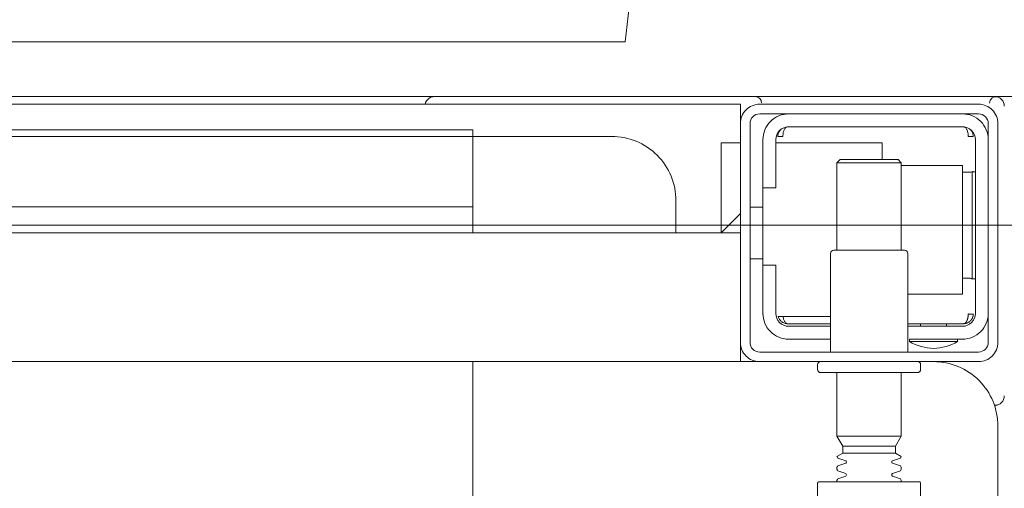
# Model space of a CAD drawing. Header units: millimetres. Extents: x -1893473 to 942156, y -568027 to 942944.
# Tile 207 of 256: x 152527 to 152680, y -464605 to -464532. Entities that reach past the tile are written whole.
import ezdxf
from ezdxf.enums import TextEntityAlignment as Align

# ---------------------------------------------------------------- set-up
doc = ezdxf.new("R2010")
doc.units = ezdxf.units.MM
doc.header["$LTSCALE"] = 0.2
doc.layers.get('0').update_dxf_attribs({"lineweight": 0})
for name, color, linetype, lineweight in [('!! 0_Opis_pom', 9, 'Continuous', 13), ('!! 1_OPIS POM NOWE', 140, 'Continuous', 5), ('!! 2 ZABUDOWA GK-MDF', 54, 'Continuous', 13), ('!! 2_wypos-sanitarne', 240, 'Continuous', 9), ('P-Opis nadproża', 150, 'Continuous', 9)]:
    doc.layers.add(name, color=color, linetype=linetype, lineweight=lineweight)
doc.layers.add('!!_@ wypos sanit nd', color=7, linetype='Continuous', lineweight=0, plot=False)
doc.styles.add('ARIAL', font='tahoma.ttf')

# ---------------------------------------------------------------- blocks, each defined once
blk = doc.blocks.new('A$C5ec76950')
at = {"lineweight": 0}
for q in [(-171.53, -257.05), (142.1, 0)]:
    blk.add_line((-142.1, 0), q, dxfattribs=at)
blk = doc.blocks.new('A$Cff2eaf8b')
for points in [[(-0.15993, -0.0325), (-0.17249, -0.0325, 0.405519), (-0.172, -0.032), (-0.172, -0.0313, 0.414214), (-0.1725, -0.0308), (-0.1875, -0.0308, 0.414214), (-0.188, -0.0313), (-0.188, -0.032, 0.405519), (-0.18751, -0.0325), (-0.19, -0.0325, -0.414214), (-0.2, -0.0225), (-0.2, 0.0575, -0.266001), (-0.19506, 0.06612)], [(-0.188, 0.06265), (-0.188, -0.01362, 0.414214), (-0.1878, -0.01382), (-0.17545, -0.01382), (-0.1722, -0.01382, 0.414214), (-0.172, -0.01362), (-0.172, -0.00982)], [(-0.185, -0.01382), (-0.185, -0.01406, -0.050055), (-0.18485, -0.01432), (-0.18364, -0.01473, -0.719897), (-0.18364, -0.01511), (-0.18485, -0.01552, -0.050055), (-0.185, -0.01578), (-0.185, -0.01606, -0.050055), (-0.18485, -0.01632), (-0.18364, -0.01673, -0.719897), (-0.18364, -0.01711), (-0.18485, -0.01752, -0.050055), (-0.185, -0.01778), (-0.1841, -0.0183), (-0.1841, -0.01936), (-0.185, -0.02092), (-0.185, -0.0308)], [(-0.175, -0.01382), (-0.175, -0.01406, 0.050055), (-0.17515, -0.01432), (-0.17636, -0.01473, 0.719897), (-0.17636, -0.01511), (-0.17515, -0.01552, 0.050055), (-0.175, -0.01578), (-0.175, -0.01606, 0.050055), (-0.17515, -0.01632), (-0.17636, -0.01673, 0.719897), (-0.17636, -0.01711), (-0.17515, -0.01752, 0.050055), (-0.175, -0.01778), (-0.1759, -0.0183), (-0.1759, -0.01936), (-0.175, -0.02092), (-0.175, -0.0308)], [(-0.20011, -0.02584, 0.091301), (-0.20056, -0.02614, 0.198909), (-0.20099, -0.02721)], [(-0.19945, -0.02578, 0.170835), (-0.20011, -0.02584)], [(-0.18625, -0.03562, 0.119096), (-0.19, -0.03454, 0.119096), (-0.19375, -0.03562)], [(-0.186, -0.034), (-0.186, -0.0493, 0.414214), (-0.1855, -0.0498), (-0.1745, -0.0498, 0.414214), (-0.174, -0.0493), (-0.174, -0.034)], [(-0.1985, -0.04, -0.414214), (-0.1945, -0.036), (-0.18625, -0.036), (-0.18625, -0.03562), (-0.19375, -0.03562), (-0.19375, -0.036)], [(-0.174, -0.036), (-0.1675, -0.036, -0.414214), (-0.1635, -0.04), (-0.16353, -0.0395)], [(-0.186, -0.038), (-0.1945, -0.038, 0.414214), (-0.1965, -0.04), (-0.1965, -0.067, 0.414214), (-0.1945, -0.069), (-0.1675, -0.069, 0.414214), (-0.1655, -0.067), (-0.1655, -0.0595), (-0.1635, -0.0595), (-0.1635, -0.04)], [(-0.1635, -0.0475), (-0.1655, -0.0475), (-0.1655, -0.04, 0.414214), (-0.1675, -0.038), (-0.174, -0.038)], [(-0.1945, -0.06193), (-0.19515, -0.06194), (-0.19542, -0.06194), (-0.1956, -0.06194), (-0.19567, -0.06194, 0.116465), (-0.19589, -0.062), (-0.19601, -0.06205), (-0.19601, -0.04535), (-0.19589, -0.0454, 0.116465), (-0.19567, -0.04546), (-0.19542, -0.04546), (-0.19515, -0.04546), (-0.1945, -0.04547)], [(-0.15, -0.0525), (-0.15, -0.0575, 0.414214), (-0.14, -0.0675), (-0.11847, -0.0675), (-0.11847, -0.0525)], [(-0.1675, -0.071, 0.414214), (-0.1635, -0.067), (-0.1635, -0.0595)], [(-0.1985, -0.067, 0.414214), (-0.1945, -0.071)], [(-0.20099, -0.0722, 0.198909), (-0.20056, -0.07326, 0.091301), (-0.20011, -0.07356)], [(-0.16237, -0.07369), (-0.1625, -0.07369), (-0.16269, -0.07369), (-0.16294, -0.07369), (-0.16323, -0.07369), (-0.16357, -0.07369), (-0.16393, -0.07369), (-0.16428, -0.07369), (-0.19771, -0.07369), (-0.19841, -0.07369), (-0.19903, -0.07369), (-0.19948, -0.07369), (-0.19961, -0.07369), (-0.19973, -0.07367), (-0.19984, -0.07365), (-0.20003, -0.07359, 0.517033), (-0.1987, -0.07266)], [(-0.1633, -0.0727, 0.412536), (-0.1623, -0.0737), (-0.11251, -0.0737), (-0.11222, -0.07367), (-0.11194, -0.07358), (-0.11168, -0.07345), (-0.11145, -0.07326), (-0.11126, -0.07304), (-0.11112, -0.07278), (-0.11104, -0.0725)]]:
    blk.add_lwpolyline(points, format="xyb")
for points in [[(-0.11847, -0.0325), (-0.11847, 0.0575), (0.11153, 0.0575), (0.11153, -0.0325)], [(-0.1841, -0.0183), (-0.1759, -0.0183)], [(-0.1759, -0.01936), (-0.1841, -0.01936)], [(-0.175, -0.02092), (-0.185, -0.02092)], [(-0.20001, -0.0258), (-0.19988, -0.02576), (-0.19976, -0.02573), (-0.19963, -0.02571), (-0.19948, -0.02571)], [(-0.16, -0.0355), (-0.16, -0.0325), (0.16, -0.0325), (0.16, -0.0355)], [(-0.16, -0.0485), (-0.16, -0.0365)], [(-0.192, -0.038), (-0.192, -0.0384)], [(-0.188, -0.038), (-0.188, -0.0384)], [(-0.19478, -0.0384), (-0.186, -0.0384)], [(-0.16664, -0.0395), (-0.16666, -0.03934), (-0.16669, -0.03923), (-0.16672, -0.03912), (-0.16675, -0.03902), (-0.16679, -0.03892), (-0.16684, -0.03881), (-0.16689, -0.03872), (-0.16695, -0.03863), (-0.16702, -0.03855), (-0.1671, -0.03848), (-0.16718, -0.03843), (-0.16729, -0.0384), (-0.16718, -0.03841), (-0.16708, -0.03842), (-0.16696, -0.03845), (-0.16686, -0.03848), (-0.16677, -0.03851), (-0.16666, -0.03856), (-0.16657, -0.03861), (-0.16646, -0.03868), (-0.16636, -0.03876), (-0.16627, -0.03884), (-0.16618, -0.03894), (-0.1661, -0.03904), (-0.16603, -0.03915), (-0.16598, -0.03926), (-0.16593, -0.03938), (-0.16589, -0.0395), (-0.174, -0.0395)], [(-0.174, -0.0384), (-0.16722, -0.0384)], [(-0.185, -0.063), (-0.1945, -0.063), (-0.1945, -0.043), (-0.186, -0.043)], [(-0.19591, -0.04539), (-0.19602, -0.04539), (-0.19616, -0.04539), (-0.19632, -0.04539), (-0.1965, -0.04539)], [(-0.1615, -0.0485), (-0.1635, -0.0485)], [(-0.185, -0.0498), (-0.185, -0.06342), (-0.1845, -0.06392), (-0.1755, -0.06392), (-0.175, -0.06342), (-0.175, -0.0498)], [(0.16, -0.0555), (0.157, -0.0525), (0.16, -0.0525), (-0.16, -0.0525), (-0.157, -0.0525), (-0.16, -0.0555)], [(-0.157, -0.0525), (-0.157, -0.0665), (-0.16, -0.0665)], [(0.10602, -0.0525), (0.10602, -0.05658), (-0.11847, -0.05658)], [(-0.1615, -0.0565), (-0.1635, -0.0565)], [(-0.1965, -0.06201), (-0.19632, -0.06201), (-0.19616, -0.06201), (-0.19602, -0.06201), (-0.19591, -0.06201)], [(-0.175, -0.06342), (-0.185, -0.06342)], [(-0.182, -0.06392), (-0.182, -0.0665), (-0.1655, -0.0665)], [(-0.16636, -0.06865), (-0.16625, -0.06854), (-0.16619, -0.06847), (-0.16612, -0.06839), (-0.16606, -0.0683), (-0.16601, -0.0682), (-0.16596, -0.06811), (-0.16592, -0.06801), (-0.16589, -0.0679), (-0.16586, -0.0678), (-0.16584, -0.06769), (-0.16583, -0.06759), (-0.16583, -0.06749), (-0.16593, -0.0675), (-0.16607, -0.0675), (-0.1663, -0.0675), (-0.16641, -0.0675), (-0.16651, -0.0675), (-0.16661, -0.0675), (-0.16661, -0.0676), (-0.16662, -0.0677), (-0.16663, -0.0678), (-0.16664, -0.0679), (-0.16665, -0.068), (-0.16667, -0.06811), (-0.1667, -0.06821), (-0.16673, -0.06831), (-0.16676, -0.06841), (-0.1668, -0.06852), (-0.16685, -0.06862), (-0.1669, -0.06871), (-0.16697, -0.0688), (-0.16704, -0.06887), (-0.16712, -0.06893), (-0.16725, -0.069), (-0.19475, -0.069), (-0.19493, -0.0689), (-0.19501, -0.06882), (-0.19508, -0.06874), (-0.19513, -0.06865), (-0.19518, -0.06855), (-0.19522, -0.06846), (-0.19526, -0.06835), (-0.19529, -0.06825), (-0.19532, -0.06813), (-0.19534, -0.06803), (-0.19536, -0.06793), (-0.19537, -0.06783), (-0.19538, -0.06772), (-0.19539, -0.0676), (-0.19539, -0.0675), (-0.19617, -0.06751), (-0.19616, -0.06762), (-0.19615, -0.06772), (-0.19613, -0.06783), (-0.19611, -0.06793), (-0.19607, -0.06803), (-0.19603, -0.06813), (-0.19598, -0.06823), (-0.19593, -0.06832), (-0.19586, -0.06841), (-0.19579, -0.06849), (-0.19572, -0.06857), (-0.19563, -0.06865)], [(-0.03305, -0.0725), (-0.16, -0.0725), (-0.16, -0.0695)]]:
    blk.add_lwpolyline(points)
for points in [[(-0.2, -0.0695), (-0.2, -0.0355, -0.414214), (-0.197, -0.0325), (-0.163, -0.0325, -0.414214), (-0.16, -0.0355), (-0.16, -0.0695, -0.414214), (-0.163, -0.0725), (-0.197, -0.0725, -0.414214)], [(-0.1615, -0.0355), (-0.1615, -0.0695, -0.414214), (-0.163, -0.071), (-0.197, -0.071, -0.414214), (-0.1985, -0.0695), (-0.1985, -0.0355, -0.414214), (-0.197, -0.034), (-0.163, -0.034, -0.414214)]]:
    blk.add_lwpolyline(points, format="xyb", close=True)
for points in [[(-0.19467, -0.0384), (-0.19467, -0.0384), (-0.19467, -0.0384), (-0.19466, -0.0384), (-0.19466, -0.0384), (-0.19466, -0.0384), (-0.19466, -0.0384), (-0.19466, -0.0384), (-0.19466, -0.0384), (-0.19466, -0.0384), (-0.19466, -0.0384), (-0.19466, -0.0384), (-0.19466, -0.0384), (-0.19466, -0.0384), (-0.19466, -0.0384), (-0.19467, -0.0384), (-0.19467, -0.0384), (-0.19467, -0.0384), (-0.19467, -0.0384), (-0.19467, -0.0384), (-0.19468, -0.0384), (-0.19468, -0.0384), (-0.19468, -0.0384), (-0.19469, -0.0384), (-0.1947, -0.0384), (-0.19471, -0.0384), (-0.19471, -0.0384), (-0.19471, -0.0384), (-0.19471, -0.0384), (-0.19472, -0.0384), (-0.19472, -0.0384), (-0.19472, -0.0384), (-0.19472, -0.03841), (-0.19473, -0.03841), (-0.19473, -0.03841), (-0.19473, -0.03841), (-0.19473, -0.03841), (-0.19473, -0.03841), (-0.19474, -0.03841), (-0.19474, -0.03841), (-0.19474, -0.03841), (-0.19474, -0.03841), (-0.19474, -0.03841), (-0.19474, -0.03841), (-0.19475, -0.03841), (-0.19475, -0.03841), (-0.19475, -0.03841), (-0.19475, -0.03841), (-0.19476, -0.03841), (-0.19476, -0.03841), (-0.19476, -0.03841), (-0.19476, -0.03841), (-0.19477, -0.03842), (-0.19477, -0.03842), (-0.19477, -0.03842), (-0.19478, -0.03842), (-0.19479, -0.03842), (-0.19479, -0.03842), (-0.1948, -0.03843), (-0.19481, -0.03843), (-0.19481, -0.03843), (-0.19482, -0.03844), (-0.19483, -0.03844), (-0.19484, -0.03844), (-0.19484, -0.03845), (-0.19485, -0.03845), (-0.19486, -0.03845), (-0.19486, -0.03846), (-0.19487, -0.03846), (-0.19488, -0.03847), (-0.19489, -0.03847), (-0.19489, -0.03848), (-0.1949, -0.03848), (-0.19491, -0.03849), (-0.19491, -0.03849), (-0.19492, -0.0385), (-0.19493, -0.0385), (-0.19493, -0.03851), (-0.19494, -0.03851), (-0.19495, -0.03852), (-0.19495, -0.03852), (-0.19496, -0.03853), (-0.19497, -0.03854), (-0.19497, -0.03854), (-0.19498, -0.03855), (-0.19499, -0.03856), (-0.19499, -0.03856), (-0.195, -0.03857), (-0.19501, -0.03858), (-0.19501, -0.03859), (-0.19502, -0.03859), (-0.19503, -0.0386), (-0.19503, -0.03861), (-0.19504, -0.03862), (-0.19505, -0.03862), (-0.19505, -0.03863), (-0.19506, -0.03864), (-0.19507, -0.03865), (-0.19507, -0.03866), (-0.19508, -0.03867), (-0.19508, -0.03868), (-0.19509, -0.03869), (-0.1951, -0.03869), (-0.1951, -0.0387), (-0.19511, -0.03871), (-0.19511, -0.03872), (-0.19512, -0.03873), (-0.19512, -0.03874), (-0.19513, -0.03875), (-0.19514, -0.03876), (-0.19514, -0.03877), (-0.19515, -0.03878), (-0.19515, -0.03879), (-0.19516, -0.0388), (-0.19516, -0.03881), (-0.19517, -0.03882), (-0.19517, -0.03884), (-0.19518, -0.03885), (-0.19518, -0.03886), (-0.19519, -0.03887), (-0.1952, -0.03888), (-0.1952, -0.03889), (-0.19521, -0.0389), (-0.19521, -0.03891), (-0.19521, -0.03893), (-0.19522, -0.03894), (-0.19522, -0.03895), (-0.19523, -0.03896), (-0.19523, -0.03897), (-0.19524, -0.03899), (-0.19524, -0.039), (-0.19525, -0.03901), (-0.19525, -0.03902), (-0.19526, -0.03905), (-0.19527, -0.03907), (-0.19528, -0.0391), (-0.19528, -0.03912), (-0.19529, -0.03915), (-0.1953, -0.03918), (-0.19531, -0.0392), (-0.19531, -0.03923), (-0.19532, -0.03926), (-0.19532, -0.03928), (-0.19533, -0.03931), (-0.19533, -0.03933), (-0.19534, -0.03936), (-0.19534, -0.03939), (-0.19535, -0.03941), (-0.19535, -0.03944), (-0.19536, -0.03947), (-0.19536, -0.03949), (-0.19536, -0.03952), (-0.19537, -0.03955), (-0.19537, -0.03957), (-0.19537, -0.0396), (-0.19537, -0.03961), (-0.19537, -0.03962), (-0.19538, -0.03963), (-0.19538, -0.03963), (-0.19538, -0.03964), (-0.19538, -0.03965), (-0.19538, -0.03965), (-0.19538, -0.03966), (-0.19538, -0.03966), (-0.19538, -0.03967), (-0.19538, -0.03967), (-0.19538, -0.03968), (-0.19538, -0.03969), (-0.19538, -0.03969), (-0.19538, -0.0397), (-0.19538, -0.0397), (-0.19538, -0.0397), (-0.19538, -0.03971), (-0.19538, -0.03971), (-0.19538, -0.03972), (-0.19538, -0.03972), (-0.19538, -0.03972), (-0.19538, -0.03973), (-0.19538, -0.03973), (-0.19538, -0.03973), (-0.19538, -0.03974), (-0.19538, -0.03974), (-0.19538, -0.03974), (-0.19538, -0.03974), (-0.19538, -0.03975), (-0.19538, -0.03975), (-0.19538, -0.03975), (-0.19538, -0.03976), (-0.19538, -0.03976), (-0.19538, -0.03977), (-0.19538, -0.03977), (-0.19539, -0.03978), (-0.19539, -0.03978), (-0.19539, -0.03979), (-0.19539, -0.03979), (-0.19539, -0.03979), (-0.19539, -0.0398), (-0.19539, -0.0398), (-0.19539, -0.03981), (-0.19539, -0.03981), (-0.19539, -0.03982), (-0.19538, -0.03982), (-0.19538, -0.03983), (-0.19538, -0.03983), (-0.19538, -0.03984), (-0.19538, -0.03984), (-0.19538, -0.03984), (-0.19538, -0.03985), (-0.19538, -0.03986), (-0.19538, -0.03986), (-0.19538, -0.03987), (-0.19538, -0.03987), (-0.19538, -0.03987), (-0.19538, -0.03988), (-0.19538, -0.03988), (-0.19538, -0.03989), (-0.19538, -0.03989), (-0.19538, -0.03989), (-0.19538, -0.03989), (-0.19538, -0.0399), (-0.19538, -0.0399), (-0.19539, -0.0399), (-0.19539, -0.0399), (-0.19539, -0.0399), (-0.19539, -0.0399), (-0.19539, -0.0399), (-0.19539, -0.03991), (-0.1954, -0.03991), (-0.1954, -0.03991), (-0.1954, -0.03991), (-0.1954, -0.03991), (-0.1954, -0.03991), (-0.19541, -0.03991), (-0.19541, -0.03991), (-0.19542, -0.03991), (-0.19542, -0.03991), (-0.19543, -0.0399), (-0.19544, -0.0399), (-0.19545, -0.0399), (-0.19545, -0.0399), (-0.19546, -0.0399), (-0.19546, -0.0399), (-0.19547, -0.0399), (-0.19547, -0.0399), (-0.19548, -0.0399), (-0.19549, -0.0399), (-0.1955, -0.0399), (-0.1955, -0.0399), (-0.19551, -0.0399), (-0.19552, -0.0399), (-0.19553, -0.0399), (-0.19554, -0.0399), (-0.19555, -0.0399), (-0.19556, -0.0399), (-0.19557, -0.0399), (-0.19558, -0.0399), (-0.19559, -0.0399), (-0.19561, -0.0399), (-0.19564, -0.0399), (-0.19566, -0.0399), (-0.19568, -0.0399), (-0.1957, -0.0399), (-0.19574, -0.0399), (-0.19576, -0.0399), (-0.19578, -0.0399), (-0.19595, -0.0399), (-0.19596, -0.0399), (-0.19598, -0.0399), (-0.19599, -0.0399), (-0.19601, -0.0399), (-0.19602, -0.0399), (-0.19603, -0.0399), (-0.19604, -0.0399), (-0.19605, -0.0399), (-0.19606, -0.0399), (-0.19607, -0.0399), (-0.19608, -0.0399), (-0.19609, -0.0399), (-0.1961, -0.0399), (-0.19611, -0.0399), (-0.19612, -0.0399), (-0.19613, -0.03989), (-0.19614, -0.03989), (-0.19614, -0.03989), (-0.19615, -0.03989), (-0.19615, -0.03989), (-0.19615, -0.03989), (-0.19615, -0.03989), (-0.19616, -0.03989), (-0.19616, -0.03989), (-0.19616, -0.03989), (-0.19616, -0.0399), (-0.19616, -0.0399), (-0.19616, -0.0399), (-0.19616, -0.0399), (-0.19616, -0.0399), (-0.19617, -0.0399), (-0.19617, -0.03991), (-0.19617, -0.03991), (-0.19617, -0.03991), (-0.19617, -0.03991), (-0.19617, -0.03991), (-0.19617, -0.03991), (-0.19617, -0.03991), (-0.19617, -0.03991), (-0.19617, -0.03991), (-0.19617, -0.03991), (-0.19617, -0.0399), (-0.19617, -0.0399), (-0.19617, -0.0399), (-0.19617, -0.03989), (-0.19617, -0.03989), (-0.19617, -0.03989), (-0.19617, -0.03988), (-0.19617, -0.03987), (-0.19617, -0.03986), (-0.19617, -0.03985), (-0.19617, -0.03984), (-0.19617, -0.03984), (-0.19617, -0.03984), (-0.19617, -0.03983), (-0.19617, -0.03983), (-0.19617, -0.03982), (-0.19617, -0.03982), (-0.19617, -0.03981), (-0.19616, -0.0398), (-0.19616, -0.03979), (-0.19616, -0.03979), (-0.19616, -0.03978), (-0.19616, -0.03978), (-0.19616, -0.03977), (-0.19616, -0.03977), (-0.19616, -0.03977), (-0.19616, -0.03976), (-0.19616, -0.03976), (-0.19616, -0.03975), (-0.19616, -0.03975), (-0.19616, -0.03974), (-0.19616, -0.03974), (-0.19616, -0.03973), (-0.19616, -0.03973), (-0.19616, -0.03972), (-0.19616, -0.03972), (-0.19616, -0.03972), (-0.19616, -0.03972), (-0.19616, -0.03971), (-0.19616, -0.03971), (-0.19616, -0.0397), (-0.19615, -0.0397), (-0.19615, -0.0397), (-0.19615, -0.03969), (-0.19615, -0.03969), (-0.19615, -0.03968), (-0.19615, -0.03967), (-0.19615, -0.03967), (-0.19615, -0.03966), (-0.19615, -0.03966), (-0.19615, -0.03965), (-0.19615, -0.03964), (-0.19614, -0.03964), (-0.19614, -0.03963), (-0.19614, -0.03962), (-0.19614, -0.03962), (-0.19614, -0.03961), (-0.19614, -0.0396), (-0.19614, -0.03959), (-0.19613, -0.03958), (-0.19613, -0.03958), (-0.19613, -0.03957), (-0.19613, -0.03955), (-0.19612, -0.03954), (-0.19612, -0.03952), (-0.19611, -0.0395), (-0.19611, -0.03949), (-0.1961, -0.03947), (-0.1961, -0.03945), (-0.19609, -0.03944), (-0.19609, -0.03942), (-0.19608, -0.03941), (-0.19608, -0.03939), (-0.19607, -0.03937), (-0.19607, -0.03936), (-0.19606, -0.03934), (-0.19605, -0.03933), (-0.19605, -0.03931), (-0.19604, -0.0393), (-0.19603, -0.03928), (-0.19603, -0.03927), (-0.19602, -0.03925), (-0.19601, -0.03923), (-0.196, -0.03922), (-0.196, -0.0392), (-0.19599, -0.03919), (-0.19598, -0.03918), (-0.19597, -0.03916), (-0.19596, -0.03915), (-0.19596, -0.03913), (-0.19595, -0.03912), (-0.19594, -0.0391), (-0.19593, -0.03909), (-0.19592, -0.03907), (-0.19591, -0.03906), (-0.1959, -0.03905), (-0.19589, -0.03903), (-0.19588, -0.03902), (-0.19587, -0.03901), (-0.19586, -0.03899), (-0.19585, -0.03898), (-0.19584, -0.03897), (-0.19583, -0.03895), (-0.19582, -0.03894), (-0.19581, -0.03893), (-0.1958, -0.03891), (-0.19579, -0.0389), (-0.19577, -0.03889), (-0.19576, -0.03888), (-0.19575, -0.03886), (-0.19574, -0.03885), (-0.19573, -0.03884), (-0.19572, -0.03883), (-0.1957, -0.03882), (-0.19569, -0.0388), (-0.19568, -0.03879), (-0.19567, -0.03878), (-0.19565, -0.03877), (-0.19564, -0.03876), (-0.19563, -0.03875), (-0.19562, -0.03874), (-0.1956, -0.03873), (-0.19559, -0.03872), (-0.19558, -0.03871), (-0.19556, -0.0387), (-0.19555, -0.03869), (-0.19554, -0.03868), (-0.19552, -0.03867), (-0.19551, -0.03866), (-0.19549, -0.03865), (-0.19548, -0.03864), (-0.19547, -0.03863), (-0.19545, -0.03862), (-0.19544, -0.03861), (-0.19542, -0.0386), (-0.19541, -0.0386), (-0.19539, -0.03859), (-0.19538, -0.03858), (-0.19536, -0.03857), (-0.19535, -0.03856), (-0.19533, -0.03856), (-0.19532, -0.03855), (-0.1953, -0.03854), (-0.19529, -0.03853), (-0.19527, -0.03853), (-0.19526, -0.03852), (-0.19524, -0.03851), (-0.19522, -0.03851), (-0.19521, -0.0385), (-0.19519, -0.0385), (-0.19518, -0.03849), (-0.19516, -0.03848), (-0.19515, -0.03848), (-0.19513, -0.03847), (-0.19511, -0.03847), (-0.1951, -0.03846), (-0.19508, -0.03846), (-0.19506, -0.03845), (-0.19505, -0.03845), (-0.19503, -0.03845), (-0.19502, -0.03844), (-0.195, -0.03844), (-0.19498, -0.03843), (-0.19497, -0.03843), (-0.19495, -0.03843), (-0.19493, -0.03842), (-0.19492, -0.03842), (-0.19491, -0.03842), (-0.1949, -0.03842), (-0.19489, -0.03842), (-0.19488, -0.03842), (-0.19487, -0.03841), (-0.19486, -0.03841), (-0.19485, -0.03841), (-0.19484, -0.03841), (-0.19483, -0.03841), (-0.19481, -0.03841), (-0.1948, -0.03841), (-0.19479, -0.03841), (-0.19479, -0.03841), (-0.19478, -0.03841), (-0.19478, -0.0384), (-0.19477, -0.0384), (-0.19477, -0.0384), (-0.19476, -0.0384), (-0.19475, -0.0384), (-0.19474, -0.0384), (-0.19474, -0.0384), (-0.19473, -0.0384), (-0.19473, -0.0384), (-0.19471, -0.0384), (-0.19471, -0.0384), (-0.1947, -0.0384), (-0.1947, -0.0384), (-0.19469, -0.0384), (-0.19469, -0.0384), (-0.19469, -0.0384), (-0.19469, -0.0384), (-0.19468, -0.0384), (-0.19468, -0.0384), (-0.19468, -0.0384), (-0.19468, -0.0384), (-0.19467, -0.0384), (-0.19467, -0.0384), (-0.19467, -0.0384)], [(-0.11847, -0.0685), (0.11153, -0.0685), (0.11153, -0.0675), (-0.11847, -0.0675)]]:
    blk.add_lwpolyline(points, close=True)
blk = doc.blocks.new('A$C2EB40A8D')
at = {"layer": '!! 2 ZABUDOWA GK-MDF'}
for points in [[(-11771.12989, 29857.51397), (-10761.12989, 29857.51397)], [(-11771.12989, 29837.51397), (-10761.12989, 29837.51397)]]:
    blk.add_lwpolyline(points, dxfattribs=at)
at = {"layer": '!! 2_wypos-sanitarne', "rotation": 180}
blk.add_blockref('A$C5ec76950', (-11188.90708, 29865.99847), dxfattribs=at)
at = {"layer": '!!_@ wypos sanit nd', "xscale": 1000, "yscale": 1000, "zscale": 1000, "rotation": 180}
blk.add_blockref('A$Cff2eaf8b', (-11188.90708, 29783.81847), dxfattribs=at)
at = {"layer": '!! 0_Opis_pom', "ltscale": 0.7, "style": 'ARIAL'}
for tag, p in [('B1,21', (-891.77727, 31796.97458)), ('A1,16', (-13651.31084, 31587.95236)), ('B1,19', (-5798.61305, 31587.22944)), ('B1/17', (-9701.43347, 31565.05244)), ('1,23', (10805.41388, 31565.05244)), ('1,22', (4526.58954, 31507.65132)), ('A1,1', (-16866.13618, 31459.3792)), ('B1,18', (-7791.62894, 31330.08444)), ('B1,20', (-2961.4347, 31167.05787)), ('A1,6', (-19287.17717, 30923.71998)), ('B1,1', (14135.63445, 30913.92963)), ('B1,3', (17346.74696, 30023.81022)), ('B1,4', (29817.71501, 29157.67457)), ('A1,5', (-23454.5385, 28820.77901)), ('A1,2', (-17502.57721, 28602.57524)), ('B1,2D', (2616.16402, 28559.52261)), ('A1,15', (-13651.31084, 28261.46046)), ('B1,4', (29883.58177, 28158.35876)), ('B1,2B', (18801.54781, 27650.12382)), ('B1,2A', (13086.7373, 27376.04393)), ('A1,3', (-16846.27912, 25980.40356)), ('B1,8', (9089.53994, 25356.27639)), ('B1,6', (31915.87888, 23754.79829)), ('A1,4', (-24010.17576, 23559.17399)), ('B1,14', (-11621.32288, 23261.44183)), ('B1,13', (-3080.55208, 22924.09997)), ('B1,5', (29245.49088, 22896.69268)), ('B1,10', (3982.60923, 22874.21277)), ('B1,9', (5634.43488, 22623.92098)), ('B1,2C', (13327.26639, 22378.5328)), ('B1,7', (16398.41175, 22348.28836)), ('B1,11', (5553.20442, 20939.83877)), ('B1,12', (3693.27174, 20628.72148)), ('C1,3', (5969.08376, 16336.01084)), ('C1,2', (11955.93711, 11671.55655)), ('C1,1', (15659.17205, 11415.94196)), ('C1,4', (5140.00888, 9205.5831)), ('C1,5', (5680.4486, 6154.54995)), ('C1,10', (16327.05085, 6080.66085)), ('C1,9', (16526.57171, 3173.45283)), ('C1,6', (6367.37903, 2771.84181)), ('D0,18', (-1981.87701, -110.73158)), ('D0,7', (-13531.42299, -1159.67649)), ('C1,7', (7275.77161, -1303.00991)), ('D0,17', (2064.87671, -1345.69113)), ('D0,3', (-9324.21674, -1442.63631)), ('D0,6', (-17529.61851, -1957.37463)), ('D0,10', (-21369.4432, -2140.60378)), ('D,09', (-12990.08379, -2746.32902)), ('D0,2', (-5516.19514, -3101.87722)), ('D0,16', (2266.73061, -3284.15369)), ('D0,8', (-14357.79539, -3567.69719)), ('D0,5', (-10461.54478, -3629.26575)), ('D0,4', (-8396.53404, -4353.7937)), ('D0,15', (1974.41895, -5205.84774)), ('D0,1', (-5633.49598, -5662.48534)), ('D0,11', (-23334.09291, -6045.78706)), ('D0,12', (-22436.85763, -9302.9678)), ('D0,13', (-22436.85763, -11581.16526)), ('D0,14', (-13645.94445, -11884.57769))]:
    blk.add_attdef(tag, text='', height=119.68, dxfattribs=at).set_placement(p, align=Align.MIDDLE_CENTER)
at = {"layer": '!! 1_OPIS POM NOWE', "style": 'ARIAL'}
for tag, p in [('C1.7A', (7769.3756, 685.765)), ('C1.7C', (7655.80151, -2045.04756)), ('C1.8B', (10935.93068, -2107.41983)), ('C1.8A', (13897.39715, -2120.69016)), ('C1.7B', (8274.43201, -3270.18959)), ('E1.2', (16701.02923, -5331.07351)), ('E1.5E', (21974.23379, -5463.99012)), ('E1.5D', (24989.27391, -5785.36474)), ('E1.1', (8357.81567, -5851.01076)), ('E1.5C', (25222.53959, -6394.64172)), ('E1.5B', (27694.70831, -7009.86571)), ('E1.6', (5279.46063, -8141.28746)), ('E1.5A', (25547.9555, -8495.18994)), ('E1.5G', (23977.19473, -9792.46695)), ('E1.5F', (22414.7084, -9822.66389)), ('E1,4', (13935.69867, -10458.20073)), ('E1.5L', (28030.8296, -11267.7725)), ('E1.3', (5639.18862, -11994.01941)), ('E1.5H', (23988.49716, -12231.38049)), ('E1.5K', (27714.73934, -12977.98364)), ('E1.5I', (22290.68736, -13989.9049)), ('E1.5J', (27095.71534, -16088.17469))]:
    blk.add_attdef(tag, text='', height=119.68, dxfattribs=at).set_placement(p, align=Align.MIDDLE_CENTER)

msp = doc.modelspace()

# ---------------------------------------------------------------- block references
at = {"layer": 'P-Opis nadproża', "color": 4}
msp.add_blockref('A$C2EB40A8D', (163667.94092, -494401.63474), dxfattribs=at)

doc.saveas('drawing.dxf')
